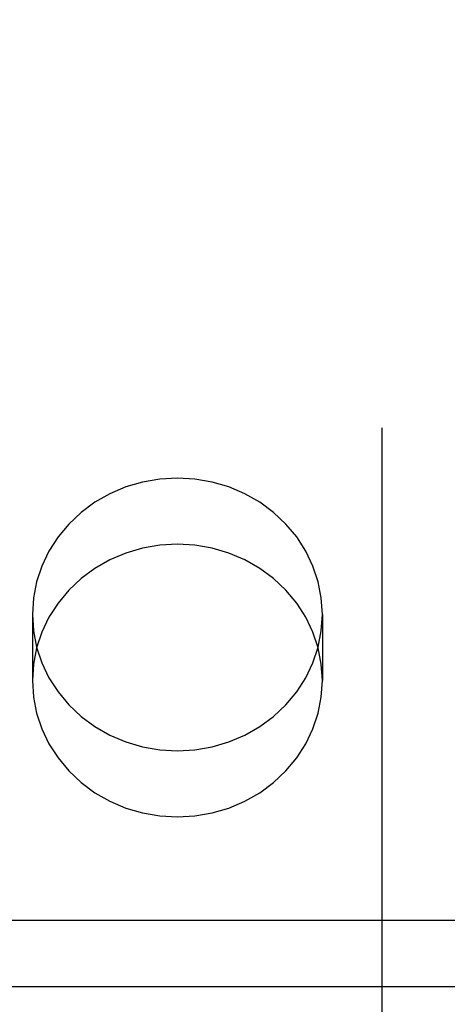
# Model space of a CAD drawing. Header units: inches. Extents: x 0 to 283, y 0 to 183.
# Tile 30 of 116: x 100.481 to 100.712, y 93.509 to 94.039. Entities that reach past the tile are written whole.
import ezdxf

# ---------------------------------------------------------------- set-up
doc = ezdxf.new("R2010")
doc.units = ezdxf.units.IN
doc.header["$LTSCALE"] = 15.583333
doc.header["$MEASUREMENT"] = 0
doc.linetypes.add('HIDDEN', pattern=[0.2, 0.1, -0.1])
doc.layers.add('DEFAULT_2', color=8, linetype='HIDDEN')

msp = doc.modelspace()

# ---------------------------------------------------------------- linework, layer by layer
at = {"layer": 'DEFAULT_2', "color": 8, "linetype": 'HIDDEN'}
for p, q in [((100.6763, 96.93584), (100.6763, 91.68584)), ((100.4883, 93.71878), (100.4883, 93.68321)), ((100.6443, 93.71878), (100.6443, 93.68321)), ((100.4263, 93.55434), (101.0513, 93.55434)), ((100.4263, 93.51877), (101.0513, 93.51877))]:
    msp.add_line(p, q, dxfattribs=at)
for points in [[(100.6443, 93.71878), (100.64372, 93.72768), (100.64204, 93.73632), (100.63923, 93.74477), (100.63537, 93.75285), (100.63049, 93.76042), (100.62469, 93.76739), (100.61802, 93.77364), (100.61061, 93.7791), (100.60255, 93.78368), (100.59396, 93.78732), (100.58497, 93.78994), (100.57571, 93.79154), (100.5663, 93.79207), (100.5569, 93.79154), (100.54764, 93.78994), (100.53865, 93.78732), (100.53006, 93.78368), (100.522, 93.7791), (100.51458, 93.77364), (100.50792, 93.76739), (100.50212, 93.76042), (100.49724, 93.75285), (100.49338, 93.74477), (100.49057, 93.73632), (100.48889, 93.72768), (100.4883, 93.71878)], [(100.6443, 93.68321), (100.64372, 93.69211), (100.64204, 93.70075), (100.63923, 93.7092), (100.63537, 93.71728), (100.63049, 93.72485), (100.62469, 93.73182), (100.61802, 93.73807), (100.61061, 93.74353), (100.60255, 93.74811), (100.59396, 93.75175), (100.58497, 93.75437), (100.57571, 93.75597), (100.5663, 93.7565), (100.5569, 93.75597), (100.54764, 93.75437), (100.53865, 93.75175), (100.53006, 93.74811), (100.522, 93.74353), (100.51458, 93.73807), (100.50792, 93.73182), (100.50212, 93.72485), (100.49724, 93.71728), (100.49338, 93.7092), (100.49057, 93.70075), (100.48889, 93.69211), (100.4883, 93.68321)], [(100.4883, 93.71878), (100.48889, 93.70989), (100.49057, 93.70124), (100.49338, 93.69279), (100.49724, 93.68472), (100.50212, 93.67715), (100.50792, 93.67018), (100.51458, 93.66392), (100.522, 93.65846), (100.53006, 93.65389), (100.53865, 93.65025), (100.54764, 93.64762), (100.5569, 93.64602), (100.5663, 93.64549), (100.57571, 93.64602), (100.58497, 93.64762), (100.59396, 93.65025), (100.60255, 93.65389), (100.61061, 93.65846), (100.61802, 93.66392), (100.62469, 93.67018), (100.63049, 93.67715), (100.63537, 93.68472), (100.63923, 93.69279), (100.64204, 93.70124), (100.64372, 93.70989), (100.6443, 93.71878)], [(100.4883, 93.68321), (100.48889, 93.67432), (100.49057, 93.66567), (100.49338, 93.65722), (100.49724, 93.64915), (100.50212, 93.64158), (100.50792, 93.63461), (100.51458, 93.62835), (100.522, 93.62289), (100.53006, 93.61832), (100.53865, 93.61468), (100.54764, 93.61205), (100.5569, 93.61045), (100.5663, 93.60992), (100.57571, 93.61045), (100.58497, 93.61205), (100.59396, 93.61468), (100.60255, 93.61832), (100.61061, 93.62289), (100.61802, 93.62835), (100.62469, 93.63461), (100.63049, 93.64158), (100.63537, 93.64915), (100.63923, 93.65722), (100.64204, 93.66567), (100.64372, 93.67432), (100.6443, 93.68321)]]:
    msp.add_lwpolyline(points, dxfattribs=at)

doc.saveas('drawing.dxf')
